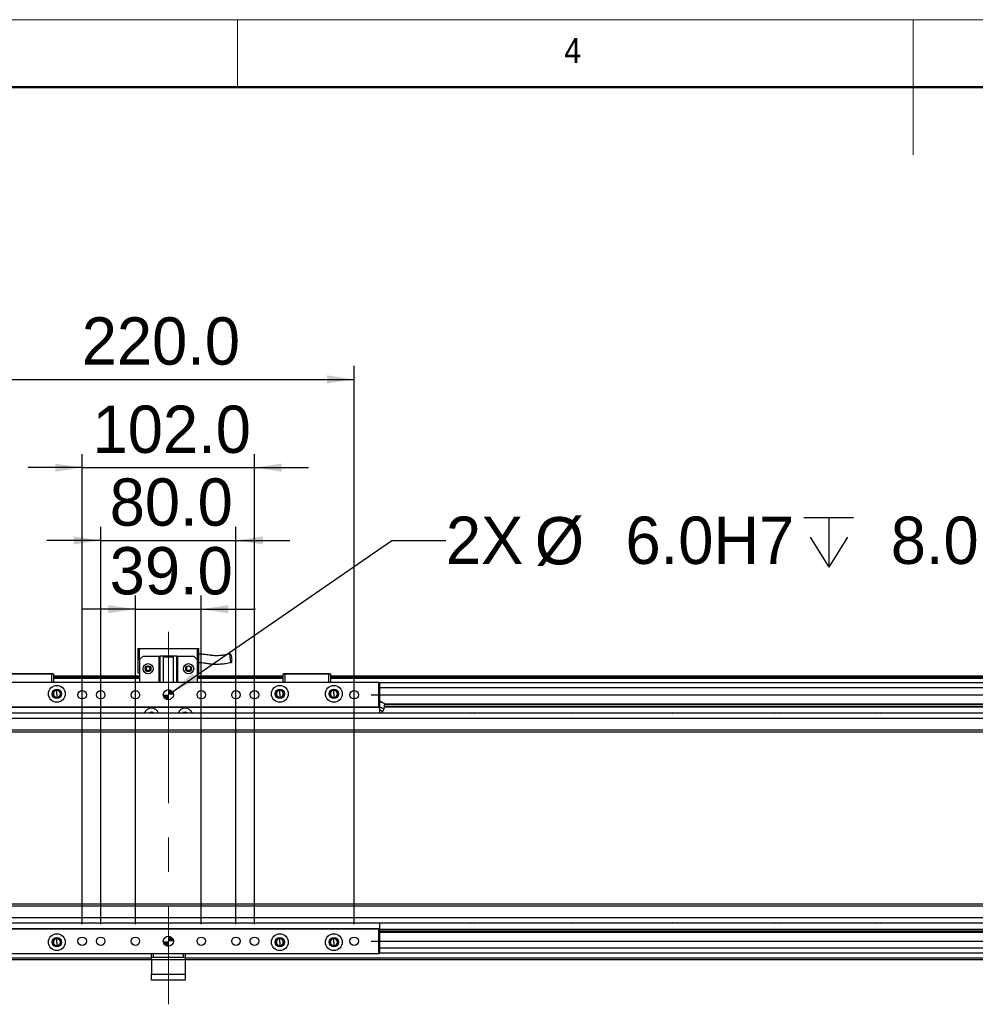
# Model space of a CAD drawing. Header units: millimetres. Extents: x 40 to 3320, y 40 to 2336.
# Tile 7 of 9: x 1151 to 1717, y 1753 to 2336. Entities that reach past the tile are written whole.
import ezdxf

# ---------------------------------------------------------------- set-up
doc = ezdxf.new("R2010")
doc.units = ezdxf.units.MM
doc.header["$LTSCALE"] = 8
doc.linetypes.add('CENTERX2', pattern=[20.32, 12.7, -2.54, 2.54, -2.54])
doc.layers.add('DIMNS', color=7, linetype='Continuous')
doc.styles.add('SLDTEXTSTYLE0', font='Gothic.ttf', dxfattribs={"width": 0.913})
doc.styles.add('SLDTEXTSTYLE7', font='txt')
doc.dimstyles.new('SLDDIMSTYLE0', dxfattribs={"dimtxt": 28, "dimasz": 16, "dimexe": 0, "dimexo": 0.0625, "dimgap": 7, "dimtad": 2, "dimdec": 1, "dimrnd": 1e-09, "dimzin": 4, "dimdsep": 46, "dimtxsty": 'SLDTEXTSTYLE7', "dimsah": 1, "dimcen": 0.09, "dimadec": 0, "dimazin": 1, "dimtfac": 1, "dimtdec": 1, "dimtmove": 0, "dimatfit": 0, "dimfxl": 0, "dimfrac": 2, "dimtolj": 1, "dimtzin": 12, "dimarcsym": 0})
doc.dimstyles.new('SLDDIMSTYLE2', dxfattribs={"dimtxt": 28, "dimasz": 16, "dimexe": 0, "dimexo": 0.0625, "dimgap": 7, "dimtad": 0, "dimtih": 1, "dimtoh": 1, "dimdec": 1, "dimrnd": 1e-09, "dimzin": 4, "dimdsep": 46, "dimtxsty": 'SLDTEXTSTYLE7', "dimsah": 1, "dimcen": 0, "dimadec": 0, "dimazin": 1, "dimtfac": 1, "dimtdec": 1, "dimtofl": 0, "dimtmove": 0, "dimatfit": 3, "dimfxl": 0, "dimfrac": 2, "dimtolj": 1, "dimtzin": 12, "dimarcsym": 0})
doc.dimstyles.new('SLDDIMSTYLE3', dxfattribs={"dimtxt": 28, "dimasz": 16, "dimexe": 0, "dimexo": 0.0625, "dimgap": 7, "dimtad": 2, "dimdec": 1, "dimrnd": 1e-09, "dimzin": 4, "dimdsep": 46, "dimtxsty": 'SLDTEXTSTYLE7', "dimsah": 1, "dimcen": 0.09, "dimadec": 0, "dimazin": 1, "dimtfac": 1, "dimtdec": 1, "dimtofl": 0, "dimtmove": 0, "dimatfit": 3, "dimfxl": 0, "dimfrac": 2, "dimtolj": 1, "dimtzin": 12, "dimarcsym": 0})

# ---------------------------------------------------------------- blocks, each defined once
blk = doc.blocks.new('_D')
at = {"layer": 'DIMNS'}
for p, q in [((2320.45, 1936.36), (2320.45, 1968.36)), ((1359.15, 1936.36), (2328.45, 1936.36)), ((2320.45, 1936.36), (2320.45, 1790.36)), ((1359.15, 1790.36), (2328.45, 1790.36)), ((2320.45, 1790.36), (2320.45, 1758.36))]:
    blk.add_line(p, q, dxfattribs=at)
for points in [[(2320.45, 1936.36), (2322.85, 1952.36), (2318.05, 1952.36)], [(2320.45, 1790.36), (2318.05, 1774.36), (2322.85, 1774.36)]]:
    blk.add_solid(points, dxfattribs=at)
at = {"layer": 'DIMNS', "insert": (2283.71, 1820.21), "char_height": 28, "attachment_point": 1, "rotation": 90, "style": 'SLDTEXTSTYLE7'}
blk.add_mtext('146.0', dxfattribs=at)
blk = doc.blocks.new('SW_SYMBOL_HOLE_DEPTH')
at = {"layer": 'DIMNS', "color": 0}
for p, q in [((0, 7000), (6400, 7000)), ((3200, 7000), (3200, 600)), ((800, 4440), (3200, 600)), ((5600, 4440), (3200, 600))]:
    blk.add_line(p, q, dxfattribs=at)
blk = doc.blocks.new('_D_2')
at = {"layer": 'DIMNS'}
for p, q in [((1241.46, 1938.07), (1371.31, 2027.69)), ((1371.31, 2027.69), (1403.31, 2027.69))]:
    blk.add_line(p, q, dxfattribs=at)
blk.add_solid([(1241.46, 1938.07), (1255.99, 1945.18), (1253.26, 1949.13)], dxfattribs=at)
at = {"layer": 'DIMNS', "xscale": 0.004592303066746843, "yscale": 0.004592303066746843, "zscale": 0.004592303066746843}
blk.add_blockref('SW_SYMBOL_HOLE_DEPTH', (1615.27, 2009.15), dxfattribs=at)
at = {"layer": 'DIMNS', "char_height": 28, "attachment_point": 1, "style": 'SLDTEXTSTYLE7'}
for s, insert in [('2X ', (1403.31, 2041.79)), ('%%c', (1455.96, 2041.52)), (' 6.0H7 ', (1499.23, 2041.79)), (' 8.0', (1656.25, 2041.79))]:
    blk.add_mtext(s, dxfattribs=dict(at, insert=insert))
blk = doc.blocks.new('_D_3')
at = {"layer": 'DIMNS'}
for p, q in [((1219.49, 1800.52), (1219.49, 1995.02)), ((1258.49, 1800.52), (1258.49, 1995.02)), ((1219.49, 1987.02), (1187.49, 1987.02)), ((1219.49, 1987.02), (1258.49, 1987.02)), ((1258.49, 1987.02), (1290.49, 1987.02))]:
    blk.add_line(p, q, dxfattribs=at)
for points in [[(1219.49, 1987.02), (1203.49, 1989.42), (1203.49, 1984.62)], [(1258.49, 1987.02), (1274.49, 1984.62), (1274.49, 1989.42)]]:
    blk.add_solid(points, dxfattribs=at)
at = {"layer": 'DIMNS', "insert": (1204.27, 2023.76), "char_height": 28, "attachment_point": 1, "style": 'SLDTEXTSTYLE7'}
blk.add_mtext('39.0', dxfattribs=at)
blk = doc.blocks.new('_D_4')
at = {"layer": 'DIMNS'}
for p, q in [((1198.99, 1800.52), (1198.99, 2035.69)), ((1278.99, 1800.52), (1278.99, 2035.69)), ((1198.99, 2027.69), (1166.99, 2027.69)), ((1198.99, 2027.69), (1278.99, 2027.69)), ((1278.99, 2027.69), (1310.99, 2027.69))]:
    blk.add_line(p, q, dxfattribs=at)
for points in [[(1198.99, 2027.69), (1182.99, 2030.09), (1182.99, 2025.29)], [(1278.99, 2027.69), (1294.99, 2025.29), (1294.99, 2030.09)]]:
    blk.add_solid(points, dxfattribs=at)
at = {"layer": 'DIMNS', "insert": (1204.27, 2064.42), "char_height": 28, "attachment_point": 1, "style": 'SLDTEXTSTYLE7'}
blk.add_mtext('80.0', dxfattribs=at)
blk = doc.blocks.new('_D_5')
at = {"layer": 'DIMNS'}
for p, q in [((1187.99, 1800.52), (1187.99, 2078.79)), ((1289.99, 1800.52), (1289.99, 2078.79)), ((1187.99, 2070.79), (1155.99, 2070.79)), ((1187.99, 2070.79), (1289.99, 2070.79)), ((1289.99, 2070.79), (1321.99, 2070.79))]:
    blk.add_line(p, q, dxfattribs=at)
for points in [[(1187.99, 2070.79), (1171.99, 2073.19), (1171.99, 2068.39)], [(1289.99, 2070.79), (1305.99, 2068.39), (1305.99, 2073.19)]]:
    blk.add_solid(points, dxfattribs=at)
at = {"layer": 'DIMNS', "insert": (1194.16, 2107.53), "char_height": 28, "attachment_point": 1, "style": 'SLDTEXTSTYLE7'}
blk.add_mtext('102.0', dxfattribs=at)
blk = doc.blocks.new('_D_6')
at = {"layer": 'DIMNS'}
for p, q in [((1128.99, 1800.52), (1128.99, 2131.04)), ((1348.99, 1800.52), (1348.99, 2131.04)), ((1128.99, 2123.04), (1348.99, 2123.04))]:
    blk.add_line(p, q, dxfattribs=at)
for points in [[(1128.99, 2123.04), (1144.99, 2120.64), (1144.99, 2125.44)], [(1348.99, 2123.04), (1332.99, 2125.44), (1332.99, 2120.64)]]:
    blk.add_solid(points, dxfattribs=at)
at = {"layer": 'DIMNS', "insert": (1187.72, 2159.78), "char_height": 28, "attachment_point": 1, "style": 'SLDTEXTSTYLE7'}
blk.add_mtext('220.0', dxfattribs=at)
blk = doc.blocks.new('SW_DOWELSYMBOL_0')
at = {"linetype": 'Continuous', "lineweight": 18}
h = blk.add_hatch(color=0, dxfattribs=at)
edge = h.paths.add_edge_path(flags=0)
edge.add_arc((0, 0), 3, 180, 270)
edge.add_line((0, -3), (0, 0))
edge.add_line((0, 0), (-3, 0))
h = blk.add_hatch(color=0, dxfattribs=at)
edge = h.paths.add_edge_path(flags=0)
edge.add_arc((0, 0), 3, 0, 90)
edge.add_line((0, 3), (0, 0))
edge.add_line((0, 0), (3, 0))
at = {"layer": 'DIMNS', "color": 0}
blk.add_circle((0, 0), 3, dxfattribs=at)
blk = doc.blocks.new('SW_DOWELSYMBOL_1')
at = {"linetype": 'Continuous', "lineweight": 18}
h = blk.add_hatch(color=0, dxfattribs=at)
edge = h.paths.add_edge_path(flags=0)
edge.add_arc((0, 0), 3, 180, 270)
edge.add_line((0, -3), (0, 0))
edge.add_line((0, 0), (-3, 0))
h = blk.add_hatch(color=0, dxfattribs=at)
edge = h.paths.add_edge_path(flags=0)
edge.add_arc((0, 0), 3, 0, 90)
edge.add_line((0, 3), (0, 0))
edge.add_line((0, 0), (3, 0))
at = {"layer": 'DIMNS', "color": 0}
blk.add_circle((0, 0), 3, dxfattribs=at)

msp = doc.modelspace()

# ---------------------------------------------------------------- linework, layer by layer
at = {"color": 7, "linetype": 'Continuous', "lineweight": 18}
for p, q in [((3320, 2336), (40, 2336)), ((1280, 2296), (1280, 2336)), ((1680, 2336), (1680, 2256)), ((80, 2296), (3280, 2296))]:
    msp.add_line(p, q, dxfattribs=at)
at = {"color": 7, "linetype": 'Continuous', "lineweight": 50}
msp.add_line((3280, 2296), (80, 2296), dxfattribs=at)
at = {"color": 7, "linetype": 'Continuous', "lineweight": 25}
for p, q in [((1220.9891092, 1963.6646236), (1221.9891075, 1963.6646236)), ((1220.9891092, 1963.6646236), (1220.9891092, 1949.2646257)), ((1221.9891075, 1957.264627), (1221.9891075, 1963.6646236)), ((1221.9891075, 1963.6646236), (1255.9891093, 1963.6646236)), ((1223.9891088, 1959.2646236), (1221.9891075, 1957.264627)), ((1223.9891088, 1959.2646236), (1233.4891084, 1959.2646236)), ((1233.4891084, 1943.8646237), (1233.4891084, 1959.2646236)), ((1233.4891084, 1959.2646236), (1233.9891085, 1959.2646236)), ((1233.9891085, 1959.2646236), (1233.9891085, 1943.8646237)), ((1243.9891083, 1959.2646236), (1233.9891085, 1959.2646236)), ((1235.9891084, 1958.8646243), (1235.9891084, 1943.8646237)), ((1235.9891084, 1958.8646243), (1241.9891084, 1958.8646243)), ((1241.9891084, 1943.8646237), (1241.9891084, 1958.8646243)), ((1243.9891083, 1943.8646237), (1243.9891083, 1959.2646236)), ((1243.9891083, 1959.2646236), (1244.4891084, 1959.2646236)), ((1244.4891084, 1959.2646236), (1244.4891084, 1943.8646237)), ((1244.4891084, 1959.2646236), (1253.9891081, 1959.2646236)), ((1255.9891093, 1957.264627), (1253.9891081, 1959.2646236)), ((1255.9891093, 1963.6646236), (1256.9891076, 1963.6646236)), ((1255.9891093, 1963.6646236), (1255.9891093, 1957.264627)), ((1256.9891076, 1949.2646257), (1256.9891076, 1963.6646236)), ((1221.9891075, 1957.264627), (1221.9891075, 1943.8646237)), ((1255.9891093, 1957.264627), (1255.9891093, 1943.8646237)), ((1169.9891101, 1948.5646213), (1143.9891096, 1948.5646213)), ((1144.1133704, 1948.8646264), (1169.8648419, 1948.8646264)), ((1169.8648419, 1948.8646264), (1170.6891071, 1948.8646264)), ((1169.9891101, 1948.5646213), (1169.8648419, 1948.8646264)), ((1170.9891047, 1948.5646213), (1169.9891101, 1948.5646213)), ((1169.9891101, 1943.8646237), (1169.9891101, 1948.5646213)), ((1170.6891071, 1948.8646264), (1170.9891047, 1948.5646213)), ((1170.9891047, 1948.5646213), (1170.9891047, 1943.8646237)), ((1221.9891075, 1947.3646233), (1170.9891047, 1947.3646233)), ((1170.9891047, 1947.1646274), (1221.9891075, 1947.1646274)), ((1220.9891092, 1949.2646257), (1221.9891075, 1949.2646257)), ((1255.9891093, 1949.2646257), (1256.9891076, 1949.2646257)), ((1306.9891121, 1947.3646233), (1255.9891093, 1947.3646233)), ((1255.9891093, 1947.1646274), (1306.9891121, 1947.1646274)), ((1306.9891121, 1948.5646213), (1307.2891097, 1948.8646264)), ((1307.9891067, 1948.5646213), (1306.9891121, 1948.5646213)), ((1306.9891121, 1943.8646237), (1306.9891121, 1948.5646213)), ((1307.2891097, 1948.8646264), (1308.1133749, 1948.8646264)), ((1307.9891067, 1948.5646213), (1308.1133749, 1948.8646264)), ((1333.9891072, 1948.5646213), (1307.9891067, 1948.5646213)), ((1307.9891067, 1948.5646213), (1307.9891067, 1943.8646237)), ((1308.1133749, 1948.8646264), (1333.8648464, 1948.8646264)), ((1333.9891072, 1948.5646213), (1333.8648464, 1948.8646264)), ((1333.8648464, 1948.8646264), (1334.6891116, 1948.8646264)), ((1334.9891093, 1948.5646213), (1333.9891072, 1948.5646213)), ((1333.9891072, 1943.8646237), (1333.9891072, 1948.5646213)), ((1334.6891116, 1948.8646264), (1334.9891093, 1948.5646213)), ((1334.9891093, 1948.5646213), (1334.9891093, 1943.8646237)), ((2246.9891246, 1947.3646233), (1334.9891093, 1947.3646233)), ((1334.9891093, 1947.1646274), (2128.9890941, 1947.1646274)), ((1114.289106, 1943.8646237), (1363.6891108, 1943.8646237)), ((1363.6891108, 1943.5646261), (1114.289106, 1943.5646261)), ((1170.9891047, 1946.964624), (1221.9891075, 1946.964624)), ((1221.9891075, 1946.8646223), (1170.9891047, 1946.8646223)), ((1221.9891075, 1945.8646277), (1170.9891047, 1945.8646277)), ((1255.9891093, 1946.964624), (1306.9891121, 1946.964624)), ((1306.9891121, 1946.8646223), (1255.9891093, 1946.8646223)), ((1306.9891121, 1945.8646277), (1255.9891093, 1945.8646277)), ((1334.9891093, 1946.964624), (2128.9890941, 1946.964624)), ((2246.9891246, 1946.8646223), (1334.9891093, 1946.8646223)), ((2246.9891246, 1945.8646277), (1334.9891093, 1945.8646277)), ((1363.6891108, 1943.8646237), (1363.6891108, 1943.5646261)), ((1363.6891108, 1943.8646237), (1363.9891084, 1943.5646261)), ((1363.6891108, 1929.1646282), (1363.6891108, 1943.5646261)), ((1363.6891108, 1943.5646261), (1363.9891084, 1943.5646261)), ((1363.9891084, 1943.5646261), (1363.9891084, 1929.1646282)), ((2246.9891246, 1943.3694879), (1363.9891084, 1943.3694879)), ((1172.9891088, 1938.9316241), (1172.9891088, 1939.364622)), ((1172.9891088, 1936.8646244), (1172.9891088, 1938.9316241)), ((1172.9891088, 1936.8646244), (1172.9891088, 1934.7976247)), ((1304.9891081, 1938.9316241), (1304.9891081, 1939.364622)), ((1304.9891081, 1936.8646244), (1304.9891081, 1938.9316241)), ((1304.9891081, 1936.8646244), (1304.9891081, 1934.7976247)), ((1336.9891059, 1938.9316241), (1336.9891059, 1939.364622)), ((1336.9891059, 1936.8646244), (1336.9891059, 1938.9316241)), ((1336.9891059, 1936.8646244), (1336.9891059, 1934.7976247)), ((1172.9891088, 1934.7976247), (1172.9891088, 1934.3646268)), ((1304.9891081, 1934.7976247), (1304.9891081, 1934.3646268)), ((1336.9891059, 1934.7976247), (1336.9891059, 1934.3646268)), ((1366.9891145, 1931.1056385), (1366.6502621, 1927.88175)), ((1366.9314917, 1930.5574248), (2238.9891084, 1930.5574248)), ((1366.9637825, 1930.8646272), (2238.9891084, 1930.8646272)), ((2225.989097, 1925.3646235), (251.9891199, 1925.3646235)), ((1114.289106, 1929.1646282), (1363.6891108, 1929.1646282)), ((1363.6891108, 1928.8646231), (1114.289106, 1928.8646231)), ((1363.6891108, 1929.1646282), (1363.9891084, 1929.1646282)), ((1363.6891108, 1928.8646231), (1363.9891084, 1929.1646282)), ((1363.6891108, 1929.1646282), (1363.6891108, 1928.8646231)), ((1363.9891084, 1929.1646282), (1363.9891084, 1925.3646235)), ((1366.7854007, 1929.1675265), (2238.9891084, 1929.1675265)), ((1366.8176915, 1929.4747288), (2238.9891084, 1929.4747288)), ((2225.989097, 1922.3646211), (251.9891199, 1922.3646211)), ((2225.989097, 1915.3646218), (251.9891199, 1915.3646218)), ((251.9891199, 1914.3646198), (2225.989097, 1914.3646198)), ((2225.989097, 1812.3646291), (251.9891199, 1812.3646291)), ((251.9891199, 1811.3646271), (2225.989097, 1811.3646271)), ((251.9891199, 1804.3646278), (2225.989097, 1804.3646278)), ((251.9891199, 1801.3646255), (2225.989097, 1801.3646255)), ((1363.9891084, 1801.3646255), (1363.9891084, 1797.5646208)), ((1114.289106, 1797.8646258), (1363.6891108, 1797.8646258)), ((1363.6891108, 1797.5646208), (1114.289106, 1797.5646208)), ((1363.6891108, 1797.8646258), (1363.6891108, 1797.5646208)), ((1363.9891084, 1797.5646208), (1363.6891108, 1797.8646258)), ((1363.9891084, 1797.5646208), (1363.6891108, 1797.5646208)), ((1363.6891108, 1783.1646229), (1363.6891108, 1797.5646208)), ((1363.9891084, 1797.5646208), (1363.9891084, 1783.1646229)), ((1363.9891084, 1797.5617225), (2238.9891084, 1797.5617225)), ((1363.9891084, 1797.2545201), (2238.9891084, 1797.2545201)), ((1363.9891084, 1796.1718241), (2238.9891084, 1796.1718241)), ((1363.9891084, 1795.8646218), (2238.9891084, 1795.8646218)), ((1172.9891088, 1791.9316242), (1172.9891088, 1792.3646221)), ((1172.9891088, 1789.8646245), (1172.9891088, 1791.9316242)), ((1172.9891088, 1789.8646245), (1172.9891088, 1787.7976249)), ((1304.9891081, 1791.9316242), (1304.9891081, 1792.3646221)), ((1304.9891081, 1789.8646245), (1304.9891081, 1791.9316242)), ((1304.9891081, 1789.8646245), (1304.9891081, 1787.7976249)), ((1336.9891059, 1791.9316242), (1336.9891059, 1792.3646221)), ((1336.9891059, 1789.8646245), (1336.9891059, 1791.9316242)), ((1336.9891059, 1789.8646245), (1336.9891059, 1787.7976249)), ((1172.9891088, 1787.7976249), (1172.9891088, 1787.3646269)), ((1304.9891081, 1787.7976249), (1304.9891081, 1787.3646269)), ((1336.9891059, 1787.7976249), (1336.9891059, 1787.3646269)), ((1228.9891086, 1779.3646256), (230.9890922, 1779.3646256)), ((1114.289106, 1783.1646229), (1363.6891108, 1783.1646229)), ((1363.6891108, 1782.8646252), (1114.289106, 1782.8646252)), ((1228.9891086, 1780.8646212), (1228.9891086, 1782.8646252)), ((1229.9891088, 1780.8646212), (1228.9891086, 1780.8646212)), ((1228.9891086, 1779.3646256), (1228.9891086, 1780.8646212)), ((1248.9891082, 1779.3646256), (1228.9891086, 1779.3646256)), ((1228.9891086, 1779.3646256), (1228.9891086, 1770.8646233)), ((1229.9891088, 1782.8646252), (1229.9891088, 1780.8646212)), ((1247.989108, 1780.8646212), (1229.9891088, 1780.8646212)), ((1247.989108, 1780.8646212), (1247.989108, 1782.8646252)), ((1248.9891082, 1780.8646212), (1247.989108, 1780.8646212)), ((1248.9891082, 1782.8646252), (1248.9891082, 1780.8646212)), ((1248.9891082, 1780.8646212), (1248.9891082, 1779.3646256)), ((1248.9891082, 1779.3646256), (1248.9891082, 1770.8646233)), ((2246.9891246, 1779.3646256), (1248.9891082, 1779.3646256)), ((1363.9891084, 1783.1646229), (1363.6891108, 1783.1646229)), ((1363.9891084, 1783.1646229), (1363.6891108, 1782.8646252)), ((1363.6891108, 1783.1646229), (1363.6891108, 1782.8646252)), ((2246.9891246, 1783.359761), (1363.9891084, 1783.359761)), ((1228.9891086, 1770.8646233), (1248.9891082, 1770.8646233)), ((1228.9891086, 1767.3646236), (1228.9891086, 1770.8646233)), ((1248.9891082, 1767.3646236), (1228.9891086, 1767.3646236)), ((1248.9891082, 1770.8646233), (1248.9891082, 1767.3646236))]:
    msp.add_line(p, q, dxfattribs=at)
at = {"color": 8, "linetype": 'Continuous', "lineweight": 25}
for p, q in [((2246.9891246, 1940.3694893), (1363.9891084, 1940.3694893)), ((2246.9891246, 1786.3597597), (1363.9891084, 1786.3597597)), ((1228.9891086, 1780.3646276), (230.9890922, 1780.3646276)), ((2246.9891246, 1780.3646276), (1248.9891082, 1780.3646276))]:
    msp.add_line(p, q, dxfattribs=at)
at = {"color": 7, "linetype": 'Continuous', "lineweight": 25, "flags": 128}
for points in [[(1366.9891145, 1931.1056385), (1366.8244418, 1931.1755324), (1366.355532, 1931.3745821), (1365.653732, 1931.6724713), (1364.8259278, 1932.0238555), (1363.9981087, 1932.3752473), (1363.9891084, 1932.379062)], [(1366.6502621, 1927.88175), (1366.4672013, 1927.9594595), (1365.9400727, 1928.1832153), (1365.1324596, 1928.526024), (1364.1417857, 1928.9465422), (1363.9891084, 1929.0113474)], [(1365.7900777, 1926.6173417), (1365.6235274, 1926.6880328), (1365.144008, 1926.8915827), (1364.4093212, 1927.2034416), (1363.9891084, 1927.3818085)], [(1417.4684223, 1925.3646235), (1417.6508721, 1925.4222164), (1418.9891156, 1925.614624)], [(1418.9891156, 1925.614624), (1420.3273442, 1925.4222164), (1420.509794, 1925.3646235)], [(1477.4684247, 1925.3646235), (1477.6508745, 1925.4222164), (1478.9891031, 1925.614624)], [(1478.9891031, 1925.614624), (1480.3273316, 1925.4222164), (1480.5097964, 1925.3646235)], [(1537.468427, 1925.3646235), (1537.6508769, 1925.4222164), (1538.9891203, 1925.614624)], [(1538.9891203, 1925.614624), (1540.327334, 1925.4222164), (1540.5097838, 1925.3646235)], [(1597.4684294, 1925.3646235), (1597.6508792, 1925.4222164), (1598.9891227, 1925.614624)], [(1598.9891227, 1925.614624), (1600.3273364, 1925.4222164), (1600.5097862, 1925.3646235)], [(1657.4684318, 1925.3646235), (1657.6508816, 1925.4222164), (1658.9890953, 1925.614624)], [(1658.9890953, 1925.614624), (1660.3273388, 1925.4222164), (1660.5097886, 1925.3646235)], [(1418.9891156, 1801.114625), (1417.6508721, 1801.3070325), (1417.4684223, 1801.3646255)], [(1420.509794, 1801.3646255), (1420.3273442, 1801.3070325), (1418.9891156, 1801.114625)], [(1478.9891031, 1801.114625), (1477.6508745, 1801.3070325), (1477.4684247, 1801.3646255)], [(1480.5097964, 1801.3646255), (1480.3273316, 1801.3070325), (1478.9891031, 1801.114625)], [(1538.9891203, 1801.114625), (1537.6508769, 1801.3070325), (1537.468427, 1801.3646255)], [(1540.5097838, 1801.3646255), (1540.327334, 1801.3070325), (1538.9891203, 1801.114625)], [(1598.9891227, 1801.114625), (1597.6508792, 1801.3070325), (1597.4684294, 1801.3646255)], [(1600.5097862, 1801.3646255), (1600.3273364, 1801.3070325), (1598.9891227, 1801.114625)], [(1658.9890953, 1801.114625), (1657.6508816, 1801.3070325), (1657.4684318, 1801.3646255)], [(1660.5097886, 1801.3646255), (1660.3273388, 1801.3070325), (1658.9890953, 1801.114625)]]:
    msp.add_lwpolyline(points, dxfattribs=at)
at = {"color": 7, "linetype": 'Continuous', "lineweight": 25}
for centre, radius in [((1226.9891084, 1951.7646245), 3), ((1226.9891084, 1951.7646245), 1.7), ((1226.9891084, 1951.7646245), 1.6), ((1250.9891084, 1951.7646245), 3), ((1250.9891084, 1951.7646245), 1.7), ((1250.9891084, 1951.7646245), 1.6), ((1172.9891084, 1936.8646238), 5), ((1304.9891084, 1936.8646238), 5), ((1336.9891084, 1936.8646238), 5), ((1172.9891084, 1936.8646238), 2.75), ((1187.9891084, 1936.3646245), 2.5), ((1198.9891084, 1936.3646245), 2.5), ((1219.4891084, 1936.3646245), 2.5), ((1238.9891084, 1936.3646245), 3), ((1258.4891084, 1936.3646245), 2.5), ((1278.9891084, 1936.3646245), 2.5), ((1289.9891084, 1936.3646245), 2.5), ((1304.9891084, 1936.8646238), 2.75), ((1336.9891084, 1936.8646238), 2.75), ((1348.9891084, 1936.3646245), 2.5), ((1172.9891084, 1789.8646251), 5), ((1172.9891084, 1789.8646251), 2.75), ((1187.9891084, 1790.3646245), 2.5), ((1198.9891084, 1790.3646245), 2.5), ((1219.4891084, 1790.3646245), 2.5), ((1238.9891084, 1790.3646245), 3), ((1258.4891084, 1790.3646245), 2.5), ((1278.9891084, 1790.3646245), 2.5), ((1289.9891084, 1790.3646245), 2.5), ((1304.9891084, 1789.8646251), 5), ((1304.9891084, 1789.8646251), 2.75), ((1336.9891084, 1789.8646251), 5), ((1336.9891084, 1789.8646251), 2.75), ((1348.9891084, 1790.3646245), 2.5)]:
    msp.add_circle(centre, radius, dxfattribs=at)
for centre, radius, start, end in [((1172.9891084, 1936.8646238), 2.5, 90, 270), ((1172.9891084, 1936.8646238), 2.067, 90, 270), ((1172.9891084, 1936.8646238), 2.5, 270, 90), ((1172.9891084, 1936.8646238), 2.067, 270, 90), ((1304.9891084, 1936.8646238), 2.5, 90, 270), ((1304.9891084, 1936.8646238), 2.067, 90, 270), ((1304.9891084, 1936.8646238), 2.5, 270, 90), ((1304.9891084, 1936.8646238), 2.067, 270, 90), ((1336.9891084, 1936.8646238), 2.5, 90, 270), ((1336.9891084, 1936.8646238), 2.067, 90, 270), ((1336.9891084, 1936.8646238), 2.5, 270, 90), ((1336.9891084, 1936.8646238), 2.067, 270, 90), ((1228.9891084, 1923.8646245), 4.5, 19.4712172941, 160.5287827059), ((1228.9891084, 1923.8646245), 2.1, 45.5846817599, 134.4153182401), ((1248.9891084, 1923.8646245), 4.5, 19.4712172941, 160.5287827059), ((1248.9891084, 1923.8646245), 2.1, 45.5846817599, 134.4153182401), ((1172.9891084, 1789.8646251), 2.5, 90, 270), ((1172.9891084, 1789.8646251), 2.067, 90, 270), ((1172.9891084, 1789.8646251), 2.5, 270, 90), ((1172.9891084, 1789.8646251), 2.067, 270, 90), ((1304.9891084, 1789.8646251), 2.5, 90, 270), ((1304.9891084, 1789.8646251), 2.067, 90, 270), ((1304.9891084, 1789.8646251), 2.5, 270, 90), ((1304.9891084, 1789.8646251), 2.067, 270, 90), ((1336.9891084, 1789.8646251), 2.5, 90, 270), ((1336.9891084, 1789.8646251), 2.067, 90, 270), ((1336.9891084, 1789.8646251), 2.5, 270, 90), ((1336.9891084, 1789.8646251), 2.067, 270, 90)]:
    msp.add_arc(centre, radius, start, end, dxfattribs=at)
for points, knots in [([(1275.7308941, 1960.416081), (1274.6865964, 1960.2502017), (1272.8664916, 1959.961091), (1270.4879844, 1959.5902785), (1268.6774507, 1959.4460124), (1267.0932339, 1959.4179357), (1265.3233552, 1959.497977), (1263.4687227, 1959.7198791), (1261.5712375, 1960.0059285), (1260.051486, 1960.2276401), (1258.6310112, 1960.362731), (1257.6871966, 1960.4152467), (1257.1299379, 1960.3927947), (1256.9891076, 1960.3871206)], [0, 0, 0, 0, 0.1728203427, 0.3012083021, 0.3945074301, 0.4621971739, 0.5503027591, 0.6704387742, 0.7542680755, 0.8531347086, 0.9124961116, 0.9778860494, 1, 1, 1, 1]), ([(1275.3491264, 1959.2540289), (1275.3754777, 1959.5031294), (1275.4282393, 1960.0018878), (1275.6060523, 1960.4067743), (1275.8287157, 1960.4480926), (1276.060586, 1960.1679333), (1276.27657, 1959.6570725), (1276.4638319, 1958.963696), (1276.6041117, 1958.1564249), (1276.6816815, 1957.3171546), (1276.685622, 1956.5383497), (1276.612845, 1955.9175232), (1276.471644, 1955.5266906), (1276.2726328, 1955.4397009), (1276.071558, 1955.5438633), (1275.8819866, 1955.8883487), (1275.7120925, 1956.4193254), (1275.5607908, 1957.1529272), (1275.4494809, 1957.899132), (1275.375744, 1958.4431464), (1275.3475389, 1958.7020869), (1275.3358191, 1958.7871305), (1275.3359085, 1958.8094559), (1275.3347212, 1958.8836354), (1275.33745, 1959.0397457), (1275.3446473, 1959.1718303), (1275.3491264, 1959.2540289)], [0, 0, 0, 0, 0.0648169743, 0.1297789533, 0.1897320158, 0.2426183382, 0.2944129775, 0.3462427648, 0.3987238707, 0.4521993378, 0.5066011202, 0.561451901, 0.6160514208, 0.6697720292, 0.7270681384, 0.7653771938, 0.8036909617, 0.8589087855, 0.9142287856, 0.9495542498, 0.9640008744, 0.9648506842, 0.9657586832, 0.968709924, 0.9805276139, 1, 1, 1, 1]), ([(1226.7765488, 1950.6344373), (1226.6476451, 1950.6560236), (1226.3892214, 1950.6992994), (1226.0507199, 1950.9226553), (1225.7907716, 1951.241851), (1225.6421235, 1951.6445149), (1225.6293059, 1952.0884774), (1225.7646063, 1952.5251914), (1226.0235118, 1952.8968888), (1226.2675364, 1953.0598655), (1226.3818106, 1953.1361858)], [0, 0, 0, 0, 0.115352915, 0.2312572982, 0.3517814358, 0.4770109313, 0.6065217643, 0.7402417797, 0.8783578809, 1, 1, 1, 1]), ([(1226.9891064, 1950.6145517), (1226.9931168, 1950.6145668), (1227.1133431, 1950.6150207), (1227.3509361, 1950.654158), (1227.6668257, 1950.8135116), (1227.9207547, 1951.0603396), (1228.0890369, 1951.3718548), (1228.1562082, 1951.7195234), (1228.1160142, 1952.0713166), (1227.972308, 1952.3948993), (1227.738291, 1952.6606041), (1227.4353823, 1952.8439849), (1227.0914185, 1952.9280595), (1226.7380881, 1952.9052085), (1226.4078307, 1952.7775841), (1226.130938, 1952.5568948), (1225.9329673, 1952.2633175), (1225.8321229, 1951.9238721), (1225.8375976, 1951.5699653), (1225.9487497, 1951.2333964), (1226.155908, 1950.9476073), (1226.4383315, 1950.7295578), (1226.6638129, 1950.6661432), (1226.7765488, 1950.6344373)], [0, 0, 0, 0, 0.0017225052, 0.0516387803, 0.1015516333, 0.1514632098, 0.2013766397, 0.2512938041, 0.3012083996, 0.3511192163, 0.4010317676, 0.4509480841, 0.5008641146, 0.5507763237, 0.6006879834, 0.6506022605, 0.7005186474, 0.7504337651, 0.8003445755, 0.8502575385, 0.9001738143, 0.9500890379, 1, 1, 1, 1]), ([(1227.596407, 1953.1361858), (1227.7278212, 1953.0460624), (1227.9966905, 1952.8616728), (1228.2571201, 1952.4379292), (1228.363792, 1951.962394), (1228.3012691, 1951.4936997), (1228.0899774, 1951.0895596), (1227.7652122, 1950.7952026), (1227.4472572, 1950.6615382), (1227.255735, 1950.6404031), (1227.2016743, 1950.6344373)], [0, 0, 0, 0, 0.1407951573, 0.288062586, 0.4304346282, 0.5679404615, 0.700592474, 0.8284733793, 0.9515834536, 1, 1, 1, 1]), ([(1250.8607788, 1950.631919), (1250.8045805, 1950.6340554), (1250.6112424, 1950.6414051), (1250.2851504, 1950.7531119), (1249.9435533, 1951.0227837), (1249.7068166, 1951.4094444), (1249.6137607, 1951.8697485), (1249.6868521, 1952.3508015), (1249.9278198, 1952.7907409), (1250.199284, 1953.0311588), (1250.3637875, 1953.1258151), (1250.3818108, 1953.1361858)], [0, 0, 0, 0, 0.0488399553, 0.1680233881, 0.2919220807, 0.4205446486, 0.5539589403, 0.6921663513, 0.8349309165, 0.9819147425, 1, 1, 1, 1]), ([(1251.2016745, 1950.6344373), (1251.3411463, 1950.6590062), (1251.6203438, 1950.7081889), (1251.9725063, 1950.9618051), (1252.2229663, 1951.3077887), (1252.3470351, 1951.7182402), (1252.3371468, 1952.1461862), (1252.1971665, 1952.548762), (1251.9487579, 1952.89992), (1251.7139091, 1953.0573954), (1251.5964063, 1953.1361858)], [0, 0, 0, 0, 0.1248081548, 0.24984354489, 0.37486151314, 0.49985658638, 0.62484309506, 0.74982845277, 0.87483063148, 1, 1, 1, 1]), ([(1256.9891076, 1955.3788627), (1257.3582398, 1955.3948815), (1258.2457688, 1955.4333965), (1259.6170319, 1955.2539212), (1261.0335641, 1955.0531506), (1262.3094281, 1954.8608386), (1263.4096135, 1954.7137085), (1264.3625681, 1954.6082567), (1265.6082438, 1954.4994509), (1267.4369146, 1954.4221725), (1270.036655, 1954.5203827), (1273.035834, 1954.9388737), (1275.1739645, 1955.2881612), (1276.301657, 1955.4723824)], [0, 0, 0, 0, 0.0561696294, 0.1350523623, 0.2093718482, 0.2758300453, 0.3326389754, 0.3788412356, 0.4216809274, 0.5224866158, 0.6560406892, 0.8185890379, 1, 1, 1, 1]), ([(1250.776549, 1950.6344373), (1250.6447904, 1950.6735564), (1250.3991508, 1950.7464866), (1250.1260657, 1950.982789), (1249.9587624, 1951.2301568), (1249.8589221, 1951.4980818), (1249.8343036, 1951.7077708), (1249.8413258, 1951.8395012), (1249.8435107, 1951.8652446), (1249.8439918, 1951.8704961), (1249.8441759, 1951.8724691), (1249.8442329, 1951.8730551), (1249.8442183, 1951.8729089), (1249.8442169, 1951.8728952)], [0, 0, 0, 0, 0.2369233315, 0.4416997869, 0.6142397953, 0.754507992, 0.9380823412, 0.9829669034, 0.9897895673, 0.9952055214, 0.997551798, 0.9997702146, 1, 1, 1, 1]), ([(1364.9236049, 1932.2539816), (1364.7835798, 1932.3013652), (1364.5035242, 1932.3961341), (1364.2096269, 1932.363936), (1364.0626754, 1932.3478366)], [0, 0, 0, 0, 0.499990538, 1, 1, 1, 1]), ([(1364.9236049, 1932.2539816), (1365.0549579, 1932.1861694), (1365.3176669, 1932.0505436), (1365.4986651, 1931.81677), (1365.5891653, 1931.6998819)], [0, 0, 0, 0, 0.4999942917, 1, 1, 1, 1]), ([(1365.324014, 1925.3646235), (1365.3245621, 1925.3803077), (1365.3401625, 1925.8267952), (1365.5691419, 1926.2291352), (1365.7900777, 1926.6173417)], [0, 0, 0, 0, 0.0351280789, 1, 1, 1, 1]), ([(1365.7900777, 1926.6173417), (1365.9840313, 1926.7936589), (1366.37194, 1927.1462946), (1366.5574878, 1927.6365976), (1366.6502621, 1927.88175)], [0, 0, 0, 0, 0.4999982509, 1, 1, 1, 1])]:
    msp.add_open_spline(points, degree=3, knots=knots, dxfattribs=at)
at = {"layer": 'DIMNS', "linetype": 'CENTERX2', "lineweight": 18}
msp.add_line((1238.9891084, 1973.6646245), (1238.9891084, 1753.0646245), dxfattribs=at)

# ---------------------------------------------------------------- block references
at = {"layer": 'DIMNS'}
for name, p in [('SW_DOWELSYMBOL_0', (1238.9891084, 1936.3646245)), ('SW_DOWELSYMBOL_1', (1238.9891084, 1790.3646245))]:
    msp.add_blockref(name, p, dxfattribs=at)

# ---------------------------------------------------------------- texts
at = {"color": 7, "linetype": 'Continuous', "lineweight": 0, "insert": (1473.3333333, 2325.1704848), "char_height": 14.8166667, "attachment_point": 1, "style": 'SLDTEXTSTYLE0'}
msp.add_mtext('4', dxfattribs=at)

# ---------------------------------------------------------------- dimensions: what is measured, and where the dimension line sits
at = {"layer": 'DIMNS'}
for base, p1, p2, dimstyle, picture, middle in [((1348.9891084, 2123.0376821), (1128.9891084, 1790.3646245), (1348.9891084, 1790.3646245), 'SLDDIMSTYLE3', '_D_6', (1232.3261862, 2123.0376821)), ((1289.9891084, 2070.7899395), (1187.9891084, 1790.3646245), (1289.9891084, 1790.3646245), 'SLDDIMSTYLE0', '_D_5', (1238.7641201, 2070.7899395)), ((1278.9891084, 2027.6864934), (1198.9891084, 1790.3646245), (1278.9891084, 1790.3646245), 'SLDDIMSTYLE0', '_D_4', (1238.7641201, 2027.6864934)), ((1258.4891084, 1987.0247459), (1219.4891084, 1790.3646245), (1258.4891084, 1790.3646245), 'SLDDIMSTYLE0', '_D_3', (1238.7641201, 1987.0247459))]:
    dim = msp.add_linear_dim(base=base, p1=p1, p2=p2, dimstyle=dimstyle, dxfattribs=at)
    dim.commit()
    dim.dimension.update_dxf_attribs({"geometry": picture, "text_midpoint": middle, "dimtype": 160})
dim = msp.add_diameter_dim_2p(p1=(1236.5200592, 1934.6605717), p2=(1241.4581576, 1938.0686773), text='2X <>H7 {\\fGDT;x} 8.0\\P', dimstyle='SLDDIMSTYLE2', dxfattribs=at)
dim.commit()
dim.dimension.update_dxf_attribs({"geometry": '_D_2', "text_midpoint": (1559.2591046, 2027.6864934), "dimtype": 163})
dim = msp.add_linear_dim(base=(2320.4511361, 1790.3646245), p1=(1348.9891084, 1936.3646245), p2=(1348.9891084, 1790.3646245), angle=90, dimstyle='SLDDIMSTYLE0', dxfattribs=at)
dim.commit()
dim.dimension.update_dxf_attribs({"geometry": '_D', "text_midpoint": (2320.4511361, 1864.8144418), "dimtype": 160})

doc.saveas('drawing.dxf')
